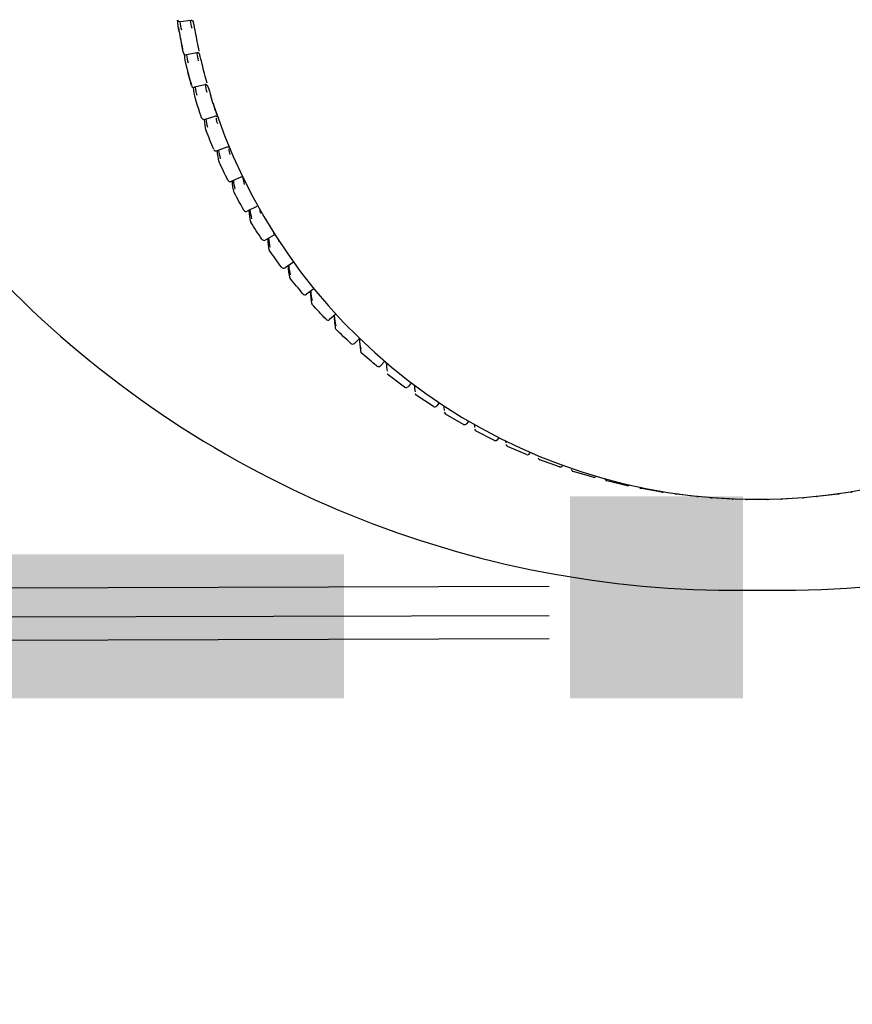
# Model space of a CAD drawing. Header units: millimetres. Extents: x 2985995 to 3127507, y -509231 to -458405.
# Tile 33 of 100: x 3023709 to 3023741, y -484696 to -484658. Entities that reach past the tile are written whole.
import ezdxf

# ---------------------------------------------------------------- set-up
doc = ezdxf.new("R2010")
doc.units = ezdxf.units.MM
doc.header["$LTSCALE"] = 1000
doc.header["$MEASUREMENT"] = 0
doc.layers.add('ELECTRICAL', color=7, linetype='CONTINUOUS')
doc.layers.add('Equipment', color=5, linetype='CONTINUOUS')
doc.styles.add('ARAIL', font='arial.ttf')

msp = doc.modelspace()

# ---------------------------------------------------------------- linework, layer by layer
at = {"layer": 'Equipment'}
for p, q in [((3023715.48475, -484658.15407, 0.02452), (3023715.07665, -484658.2012, 0.02452)), ((3023715.7143, -484659.39958, 0.02452), (3023715.30997, -484659.47005, 0.02452)), ((3023716.0225, -484660.62964, 0.02452), (3023715.62344, -484660.72318, 0.02452)), ((3023716.13833, -484660.68858, 0.02452), (3023716.1406, -484660.69638, 0.02452)), ((3023716.40825, -484661.83975, 0.02452), (3023716.01592, -484661.95602, 0.02452)), ((3023716.87013, -484663.02551, 0.02452), (3023716.48597, -484663.16407, 0.02452)), ((3023717.40646, -484664.18258, 0.02452), (3023717.0319, -484664.3429, 0.02452)), ((3023718.0153, -484665.30673, 0.02452), (3023717.6517, -484665.48822, 0.02452)), ((3023718.69443, -484666.39386, 0.02452), (3023718.34312, -484666.59584, 0.02452)), ((3023719.43281, -484667.44562, 0.02452), (3023719.10363, -484667.66172, 0.02452)), ((3023720.21756, -484668.46803, 0.02452), (3023719.93047, -484668.68194, 0.02452)), ((3023721.0648, -484669.44704, 0.02452), (3023720.82061, -484669.6528, 0.02452)), ((3023721.97259, -484670.37881, 0.02452), (3023721.77079, -484670.57073, 0.02452)), ((3023722.93868, -484671.25943, 0.02452), (3023722.77756, -484671.43238, 0.02452)), ((3023723.70172, -484672.25226, 0.02452), (3023723.06915, -484671.78093, 0.02452)), ((3023723.96048, -484672.085, 0.02452), (3023723.83724, -484672.23461, 0.02452)), ((3023724.8116, -484673.00029, 0.02452), (3023724.15028, -484672.56616, 0.02452)), ((3023725.03506, -484672.85168, 0.02452), (3023724.94594, -484672.97449, 0.02452)), ((3023725.9669, -484673.6832, 0.02452), (3023725.27925, -484673.28785, 0.02452)), ((3023726.15911, -484673.55571, 0.02452), (3023726.09962, -484673.6493, 0.02452)), ((3023727.1634, -484674.29851, 0.02452), (3023726.45194, -484673.94338, 0.02452)), ((3023727.32891, -484674.19344, 0.02452), (3023727.29406, -484674.25659, 0.02452)), ((3023728.39675, -484674.84397, 0.02452), (3023727.66406, -484674.53035, 0.02452)), ((3023728.54037, -484674.76144, 0.02452), (3023728.5249, -484674.79414, 0.02452)), ((3023729.66244, -484675.31759, 0.02452), (3023728.91119, -484675.04663, 0.02452)), ((3023729.78902, -484675.25652, 0.02452), (3023729.78764, -484675.26, 0.02452)), ((3023730.95586, -484675.71767, 0.02452), (3023730.1888, -484675.49034, 0.02452)), ((3023732.27229, -484676.04273, 0.02452), (3023731.49222, -484675.85987, 0.02452)), ((3023733.60694, -484676.2916, 0.02452), (3023732.81669, -484676.15387, 0.02452)), ((3023734.95493, -484676.46338, 0.02452), (3023734.15739, -484676.37128, 0.02452)), ((3023740.38179, -484676.37128, 0.02452), (3023739.58425, -484676.46338, 0.02452)), ((3023736.31136, -484676.55743, 0.02452), (3023735.50943, -484676.5113, 0.02452)), ((3023737.67129, -484676.57343, 0.02452), (3023736.86789, -484676.57343, 0.02452)), ((3023739.02974, -484676.5113, 0.02452), (3023738.22781, -484676.55743, 0.02452)), ((3023585.45159, -484680.3219, 0.02452), (3023729.26959, -484679.91037, 0.02452)), ((3023729.26959, -484681.04042, 0.02452), (3023585.45482, -484681.45194, 0.02452)), ((3023580.45736, -484682.3462, 0.02452), (3023729.26959, -484681.92038, 0.02452))]:
    msp.add_line(p, q, dxfattribs=at)
for centre, radius, start, end in [((3023738.09411, -484640.6755, 0.02452), 39.3899, 268.800575, 359.926239), ((3023736.45308, -484640.63134, 0.02452), 39.43388, 180.658651, 271.186443), ((3023715.06518, -484658.10186, 0.02452), 0.1, 195.702328, 276.587291), ((3023737.26959, -484654.56736, 0.02452), 22.6, 189.837276, 191.975757), ((3023712.13736, -484659.17364, 0.02452), 3.56956, 9.333874, 13.352899), ((3023715.2928, -484659.37153, 0.02452), 0.1, 195.807393, 279.886635), ((3023737.26959, -484654.56736, 0.02452), 22.6, 193.461393, 195.597091), ((3023707.82614, -484661.73105, 0.02452), 8.30816, 13.231399, 14.954175), ((3023715.60062, -484660.62582, 0.02452), 0.1, 195.857415, 283.192749), ((3023737.26959, -484654.56736, 0.02452), 22, 196.16422, 196.538262), ((3023740.29475, -484653.6368, 0.02452), 25.16485, 196.55909, 197.126357), ((3023737.26959, -484654.56736, 0.02452), 22, 197.908614, 199.070053), ((3023737.26959, -484654.56736, 0.02452), 22, 199.070053, 341.112287), ((3023715.9875, -484661.86014, 0.02452), 0.1, 199.205707, 286.50778), ((3023716.16836, -484662.3586, 0.02452), 0.1, 195.780788, 200.679014), ((3023716.45205, -484663.07, 0.02452), 0.1, 202.800645, 289.833774), ((3023716.66422, -484663.55716, 0.02452), 0.1, 195.648417, 204.26782), ((3023716.99255, -484664.25097, 0.02452), 0.1, 206.380058, 293.172658), ((3023717.23526, -484664.72506, 0.02452), 0.1, 195.449644, 207.840372), ((3023717.60704, -484665.39875, 0.02452), 0.1, 209.94225, 296.526213), ((3023717.8794, -484665.85803, 0.02452), 0.1, 195.181865, 211.395095), ((3023718.29327, -484666.50915, 0.02452), 0.1, 213.485825, 299.896047), ((3023718.5943, -484666.95196, 0.02452), 0.1, 194.842686, 214.930718), ((3023719.04875, -484667.57812, 0.02452), 0.1, 217.009698, 303.283574), ((3023719.37734, -484668.00283, 0.02452), 0.1, 194.430001, 218.446288), ((3023719.87072, -484668.60175, 0.02452), 0.1, 220.513108, 306.689987), ((3023720.22567, -484669.00682, 0.02452), 0.1, 193.942082, 221.941176), ((3023720.75617, -484669.57632, 0.02452), 0.1, 223.995614, 310.116234), ((3023721.13619, -484669.96027, 0.02452), 0.1, 193.377675, 225.415074), ((3023721.70188, -484670.49827, 0.02452), 0.1, 227.457098, 313.563001), ((3023722.10558, -484670.85969, 0.02452), 0.1, 192.736109, 228.86799), ((3023722.70439, -484671.36422, 0.02452), 0.1, 230.89775, 317.030687), ((3023723.1303, -484671.7018, 0.02452), 0.1, 192.017412, 232.300239), ((3023723.76005, -484672.17103, 0.02452), 0.1, 234.318056, 320.519394), ((3023724.20662, -484672.48354, 0.02452), 0.1, 191.222419, 235.712422), ((3023724.86501, -484672.91575, 0.02452), 0.1, 237.718781, 324.028907), ((3023725.3306, -484673.20204, 0.02452), 0.1, 190.352889, 239.105412), ((3023726.01522, -484673.59566, 0.02452), 0.1, 241.100948, 327.558692), ((3023726.49814, -484673.85469, 0.02452), 0.1, 189.411601, 242.480334), ((3023727.20651, -484674.20828, 0.02452), 0.1, 244.465819, 331.107892), ((3023727.70499, -484674.43911, 0.02452), 0.1, 188.402437, 245.838538), ((3023728.43451, -484674.75137, 0.02452), 0.1, 247.814865, 334.67533), ((3023728.94674, -484674.95316, 0.02452), 0.1, 187.330431, 249.181577), ((3023729.69475, -484675.22296, 0.02452), 0.1, 251.14975, 338.259517), ((3023730.21885, -484675.39496, 0.02452), 0.1, 186.201786, 252.511183), ((3023730.98263, -484675.62131, 0.02452), 0.1, 254.4723, 327.590825), ((3023731.5167, -484675.76291, 0.02452), 0.1, 186.780541, 255.829244), ((3023732.29345, -484675.94499, 0.02452), 0.1, 257.784479, 316.441584), ((3023732.83553, -484676.05566, 0.02452), 0.1, 204.386984, 259.137772), ((3023733.62243, -484676.19281, 0.02452), 0.1, 261.088368, 306.762352), ((3023734.17055, -484676.27215, 0.02452), 0.1, 220.45607, 262.438888), ((3023734.96471, -484676.36386, 0.02452), 0.1, 264.386133, 298.972985), ((3023739.57446, -484676.36386, 0.02452), 0.1, 241.027015, 275.613867), ((3023740.36863, -484676.27215, 0.02452), 0.1, 277.561112, 319.54393), ((3023740.91675, -484676.19281, 0.02452), 0.1, 233.237648, 278.911632), ((3023735.51687, -484676.41158, 0.02452), 0.1, 234.196778, 265.734788), ((3023736.31541, -484676.45752, 0.02452), 0.1, 267.68001, 294.612034), ((3023736.86959, -484676.47344, 0.02452), 0.1, 243.413963, 269.027728), ((3023737.66959, -484676.47344, 0.02452), 0.1, 270.972272, 296.586037), ((3023738.22377, -484676.45752, 0.02452), 0.1, 245.387966, 272.31999), ((3023739.02231, -484676.41158, 0.02452), 0.1, 274.265212, 305.803222)]:
    msp.add_arc(centre, radius, start, end, dxfattribs=at)
at = {"layer": 'Equipment', "extrusion": (0, 0, -1)}
for centre, major_axis, ratio, start_param, end_param in [((3023737.19717, -484654.19151, 0.02452), (-22.18827, -4.27541), 0.30395527, -0.02605694, 0.04799699), ((3023737.17946, -484654.09962, 0.02452), (-22.0901, -4.25649), 0.30395527, -0.02605694, 0.02281056), ((3023737.17946, -484654.09962, 0.02452), (-21.69281, -4.17994), 0.30395527, -0.02760935, 0.01860805), ((3023737.16193, -484654.00862, 0.02452), (-21.59466, -4.16102), 0.30395528, -0.02760935, -0.00754105), ((3023737.34158, -484655.13127, 0.02452), (-21.81482, -2.78511), 0.30676397, -0.04696621, -0.039652), ((3023737.26959, -484655.15711, 0.02452), (-22.51928, 0), 0.95105652, -0.1990882, -0.1634033), ((3023737.26959, -484655.21336, 0.02452), (-21.90045, 0), 0.95105652, -0.19942856, -0.16306292), ((3023737.34201, -484654.94322, 0.02452), (-22.18827, -4.27541), 0.30395527, -0.02605694, -0.00567294), ((3023737.14993, -484654.10565, 0.02452), (-21.38535, -5.54227), 0.30003752, -0.00850871, 0.03410545), ((3023737.17344, -484654.19635, 0.02452), (-21.87379, -5.66886), 0.30003752, -0.0069563, 0.06104514), ((3023737.14993, -484654.10565, 0.02452), (-21.777, -5.64377), 0.30003752, -0.0069563, 0.04228776), ((3023737.12665, -484654.01582, 0.02452), (-21.28858, -5.5172), 0.30003753, -0.00850871, 0.00854249), ((3023737.26959, -484655.21336, 0.02452), (-21.90045, 0), 0.95105651, -0.25984376, -0.22347812), ((3023737.26959, -484655.15711, 0.02452), (-22.51928, 0), 0.95105651, -0.25950341, -0.22381851), ((3023737.15006, -484654.20255, 0.02452), (-21.47319, -7.03567), 0.29502497, 0.01180668, 0.07791583), ((3023737.12084, -484654.11337, 0.02452), (-21.37818, -7.00454), 0.29502497, 0.01180668, 0.06171495), ((3023737.12084, -484654.11337, 0.02452), (-20.9937, -6.87856), 0.29502497, 0.01025427, 0.06189581), ((3023737.26959, -484655.15711, 0.02452), (-22.51928, 0), 0.95105652, -0.31991869, -0.28423379), ((3023737.26959, -484655.21336, 0.02452), (-21.90045, 0), 0.95105652, -0.32025908, -0.28389344), ((3023737.12712, -484654.21008, 0.02452), (-20.98917, -8.36979), 0.28893591, 0.03015376, 0.09615378), ((3023737.09229, -484654.12274, 0.02452), (-20.8963, -8.33275), 0.28893591, 0.03015376, 0.08093728), ((3023737.09229, -484654.12274, 0.02452), (-20.52048, -8.18289), 0.28893591, 0.02860135, 0.06464616), ((3023737.26959, -484655.15711, 0.02452), (-22.51928, 0), 0.95105651, -0.38033388, -0.34464898), ((3023737.10469, -484654.21891, 0.02452), (-20.42488, -9.66556), 0.28179255, 0.04801057, 0.11528424), ((3023737.06438, -484654.13373, 0.02452), (-20.3345, -9.62279), 0.28179255, 0.04801057, 0.0998977), ((3023737.06438, -484654.13373, 0.02452), (-19.96879, -9.44973), 0.28179255, 0.04645816, 0.0829704), ((3023737.26959, -484655.15711, 0.02452), (-22.51928, 0), 0.95105652, -0.4407492, -0.4050643), ((3023716.66422, -484663.55716, 0.02452), (-0.09116, -0.0411), 0.28401105, 0.00000009, 0.04280554), ((3023716.99255, -484664.25097, 0.02452), (-0.08959, -0.04443), 0.27948469, -0.00000006, 0.05319346), ((3023737.08287, -484654.22902, 0.02452), (-19.78388, -10.91773), 0.27362096, 0.06530704, 0.13431234), ((3023737.03723, -484654.1463, 0.02452), (-19.69634, -10.86942), 0.27362096, 0.06530704, 0.118549), ((3023737.03723, -484654.1463, 0.02452), (-19.3421, -10.67394), 0.27362096, 0.06375463, 0.10421593), ((3023737.26959, -484655.15711, 0.02452), (-22.51928, 0), 0.95105652, -0.50116448, -0.46547958), ((3023717.60704, -484665.39875, 0.02452), (-0.08665, -0.04991), 0.27101537, 0.00000005, 0.07031176), ((3023737.06173, -484654.24036, 0.02452), (-19.07006, -12.12152), 0.26445096, 0.08197785, 0.15307346), ((3023737.01092, -484654.16042, 0.02452), (-18.98568, -12.06789), 0.26445096, 0.08197785, 0.13685545), ((3023737.01092, -484654.16042, 0.02452), (-18.64423, -11.85085), 0.26445096, 0.08042544, 0.10372175), ((3023737.26959, -484655.15711, 0.02452), (-22.51928, 0), 0.95105652, -0.56157972, -0.52589482), ((3023718.29327, -484666.50915, 0.02452), (-0.0834, -0.05517), 0.26155665, 0, 0.08678599), ((3023737.04135, -484654.25289, 0.02452), (-18.28759, -13.27262), 0.254316, 0.09796269, 0.17155572), ((3023736.98556, -484654.17601, 0.02452), (-18.20667, -13.21389), 0.254316, 0.09796269, 0.1547948), ((3023737.52826, -484654.97431, 0.02452), (-18.64423, -11.85085), 0.26445091, 0.08042542, 0.09125003), ((3023736.98556, -484654.17601, 0.02452), (-17.87923, -12.97625), 0.25431608, 0.09641031, 0.10319036), ((3023737.26959, -484655.15711, 0.02452), (-22.51928, 0), 0.95105651, -0.62199472, -0.58630982), ((3023719.04875, -484667.57812, 0.02452), (-0.07985, -0.0602), 0.25114354, -0.00000003, 0.10255745), ((3023737.0218, -484654.26657, 0.02452), (-17.44082, -14.36719), 0.24325307, 0.11320634, 0.18976618), ((3023736.96123, -484654.19304, 0.02452), (-17.36365, -14.30362), 0.24325307, 0.11320634, 0.17236081), ((3023737.26959, -484655.15711, 0.02452), (-22.51928, 0), 0.95105652, -0.68241007, -0.64672517), ((3023719.87072, -484668.60175, 0.02452), (-0.07603, -0.06496), 0.23981419, 0, 0.11757242), ((3023737.00316, -484654.28135, 0.02452), (-16.53423, -15.40187), 0.23130254, 0.12765881, 0.20773513), ((3023736.93803, -484654.21143, 0.02452), (-16.46107, -15.33372), 0.23130254, 0.12765881, 0.18956668), ((3023737.26959, -484655.15711, 0.02452), (-22.51928, 0), 0.95105652, -0.7428253, -0.70714039), ((3023720.75617, -484669.57632, 0.02452), (-0.07194, -0.06946), 0.22760966, -0.00000003, 0.13178242), ((3023736.98549, -484654.29717, 0.02452), (-15.57237, -16.37376), 0.21850801, 0.14127519, 0.22552208), ((3023736.91604, -484654.23111, 0.02452), (-15.50346, -16.30131), 0.21850801, 0.14127519, 0.20644986), ((3023737.26959, -484655.15711, 0.02452), (-22.51928, 0), 0.95105652, -0.8032406, -0.7675557), ((3023736.89533, -484654.25203, 0.02452), (-14.49537, -17.20391), 0.20491617, 0.15401553, 0.22110623), ((3023721.70188, -484670.49827, 0.02452), (-0.06761, -0.07368), 0.21457469, -0.00000002, 0.14514402), ((3023736.96885, -484654.31398, 0.02452), (-14.55979, -17.28037), 0.20491617, 0.15401553, 0.22491592), ((3023737.26959, -484655.15711, 0.02452), (-22.51928, 0), 0.95105651, -0.86365603, -0.82797112), ((3023722.70439, -484671.36422, 0.02452), (-0.06307, -0.0776), 0.20075677, 0, 0.1576187), ((3023736.876, -484654.2741, 0.02452), (-13.44129, -18.03945), 0.19057661, 0.16584464, 0.22011119), ((3023736.8581, -484654.29723, 0.02452), (-12.34567, -18.80623), 0.17554166, 0.17673182, 0.21912721), ((3023736.8417, -484654.32136, 0.02452), (-11.21286, -19.50287), 0.15986618, 0.18665049, 0.21816411), ((3023736.82686, -484654.34637, 0.02452), (-10.04707, -20.12825), 0.14360736, 0.19557796, 0.21723104), ((3023736.81364, -484654.3722, 0.02452), (-8.85242, -20.6815), 0.12682455, 0.20349504, 0.21633641), ((3023737.65969, -484654.65881, 0.02452), (-5.15713, -22.00006), 0.07395258, 0.22103711, 0.23026985), ((3023736.87439, -484654.49849, 0.02452), (-3.87979, -22.26086), 0.0557019, 0.22477937, 0.2323637)]:
    msp.add_ellipse(centre, major_axis=major_axis, ratio=ratio, start_param=start_param, end_param=end_param, dxfattribs=at)
at = {"layer": 'Equipment'}
for points, knots in [([(3023715.58834, -484658.21595, 0.02452), (3023715.58853, -484658.21653, 0.02452), (3023715.58878, -484658.21748, 0.02452), (3023715.58773, -484658.21418, 0.02452), (3023715.58436, -484658.20649, 0.02452), (3023715.57632, -484658.1926, 0.02452), (3023715.55994, -484658.17453, 0.02452), (3023715.53346, -484658.15894, 0.02452), (3023715.50588, -484658.15161, 0.02452), (3023715.49042, -484658.15456, 0.02452), (3023715.48503, -484658.15565, 0.02452)], [0, 0, 0, 0, 0.07248515, 0.16501085, 0.23501496, 0.32989975, 0.5005115, 0.68938936, 0.90659832, 1, 1, 1, 1]), ([(3023715.82439, -484659.46138, 0.02452), (3023715.82469, -484659.46237, 0.02452), (3023715.82508, -484659.46376, 0.02452), (3023715.82446, -484659.46174, 0.02452), (3023715.82256, -484659.45694, 0.02452), (3023715.8179, -484659.44719, 0.02452), (3023715.80764, -484659.43192, 0.02452), (3023715.7883, -484659.41402, 0.02452), (3023715.7603, -484659.40061, 0.02452), (3023715.73243, -484659.39577, 0.02452), (3023715.71848, -484659.39978, 0.02452), (3023715.71471, -484659.4009, 0.02452)], [0, 0, 0, 0, 0.08178832, 0.15668724, 0.20883938, 0.26704751, 0.38932603, 0.53491686, 0.72940895, 0.93697875, 1, 1, 1, 1]), ([(3023716.14047, -484660.69598, 0.02452), (3023716.14047, -484660.69598, 0.02452), (3023716.14046, -484660.69595, 0.02452), (3023716.14007, -484660.69476, 0.02452), (3023716.13918, -484660.69218, 0.02452), (3023716.13658, -484660.6855, 0.02452), (3023716.13018, -484660.67279, 0.02452), (3023716.11718, -484660.65592, 0.02452), (3023716.09474, -484660.63802, 0.02452), (3023716.06412, -484660.62711, 0.02452), (3023716.03658, -484660.6249, 0.02452), (3023716.02462, -484660.62966, 0.02452), (3023716.02291, -484660.63035, 0.02452)], [0, 0, 0, 0, 0.01904203, 0.04946433, 0.0730487, 0.10395082, 0.19835114, 0.34248837, 0.5116854, 0.7394257, 0.96769561, 1, 1, 1, 1]), ([(3023716.51308, -484661.87112, 0.02452), (3023716.51109, -484661.86875, 0.02452), (3023716.50222, -484661.8591, 0.02452), (3023716.48145, -484661.844, 0.02452), (3023716.44883, -484661.83478, 0.02452), (3023716.42109, -484661.83411, 0.02452), (3023716.40991, -484661.83971, 0.02452), (3023716.40868, -484661.84032, 0.02452)], [0.46446871, 0.46446871, 0.46446871, 0.46446871, 0.508418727, 0.646622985, 0.816429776, 0.98256087, 1, 1, 1, 1]), ([(3023716.97836, -484663.05296, 0.02452), (3023716.97711, -484663.05154, 0.02452), (3023716.96956, -484663.0434, 0.02452), (3023716.95098, -484663.0294, 0.02452), (3023716.92047, -484663.01929, 0.02452), (3023716.89107, -484663.01815, 0.02452), (3023716.87621, -484663.02458, 0.02452), (3023716.87071, -484663.02703, 0.02452)], [0.661911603, 0.661911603, 0.661911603, 0.661911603, 0.68075553, 0.766312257, 0.855246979, 0.953690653, 1, 1, 1, 1]), ([(3023717.50961, -484664.19806, 0.02452), (3023717.5079, -484664.19659, 0.02452), (3023717.49958, -484664.18988, 0.02452), (3023717.47991, -484664.17897, 0.02452), (3023717.44911, -484664.17307, 0.02452), (3023717.42189, -484664.17497, 0.02452), (3023717.40985, -484664.18199, 0.02452), (3023717.40709, -484664.18362, 0.02452)], [0.673712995, 0.673712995, 0.673712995, 0.673712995, 0.697032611, 0.778188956, 0.870863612, 0.974447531, 1, 1, 1, 1])]:
    msp.add_open_spline(points, degree=3, knots=knots, dxfattribs=at)

# ---------------------------------------------------------------- texts
at = {"layer": 'ELECTRICAL', "color": 7, "insert": (3023148.25629, -484467.51733, 0), "char_height": 50, "width": 674.1996605, "attachment_point": 1, "style": 'ARAIL'}
msp.add_mtext('2Nos.5/15Amp.\\PSwitch Socket @1100mm Ht.FFL.', dxfattribs=at)

doc.saveas('drawing.dxf')
